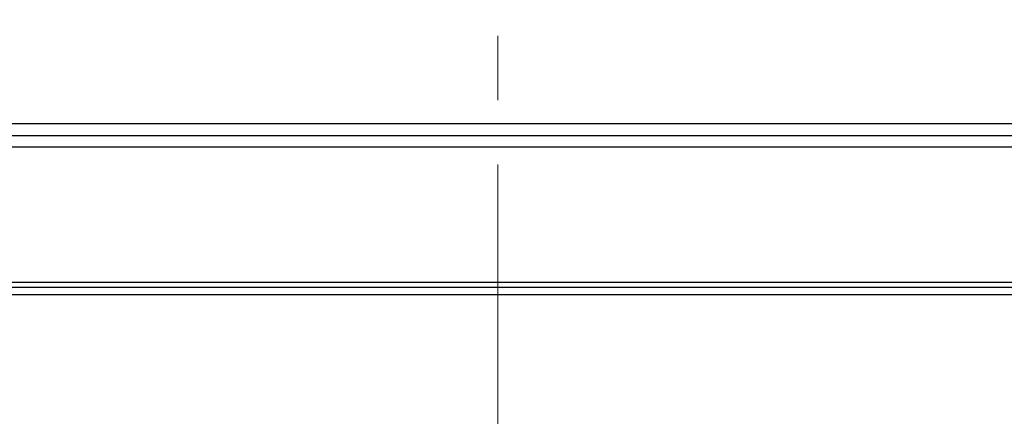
# Model space of a CAD drawing. Header units: millimetres. Extents: x 0 to 420, y -14 to 283.
# Tile 38 of 40: x 307 to 345, y 224 to 239. Entities that reach past the tile are written whole.
import ezdxf

# ---------------------------------------------------------------- set-up
doc = ezdxf.new("R2010")
doc.units = ezdxf.units.MM
doc.linetypes.add('CENTERX2', pattern=[20.32, 12.7, -2.54, 2.54, -2.54])
doc.layers.add('细实线层', color=179, linetype='Continuous')

msp = doc.modelspace()

# ---------------------------------------------------------------- linework, layer by layer
at = {"color": 7, "linetype": 'Continuous'}
for p, q in [((296.63, 235.296), (354.197, 235.296)), ((300.134, 234.814), (350.693, 234.814)), ((350.693, 234.357), (300.134, 234.357)), ((354.914, 229.014), (295.914, 229.014)), ((354.914, 228.814), (295.914, 228.814)), ((354.914, 228.519), (295.914, 228.519))]:
    msp.add_line(p, q, dxfattribs=at)
at = {"layer": '细实线层', "color": 7, "linetype": 'CENTERX2', "lineweight": 18}
msp.add_line((325.414, 274.31), (325.414, 221.947), dxfattribs=at)

doc.saveas('drawing.dxf')
